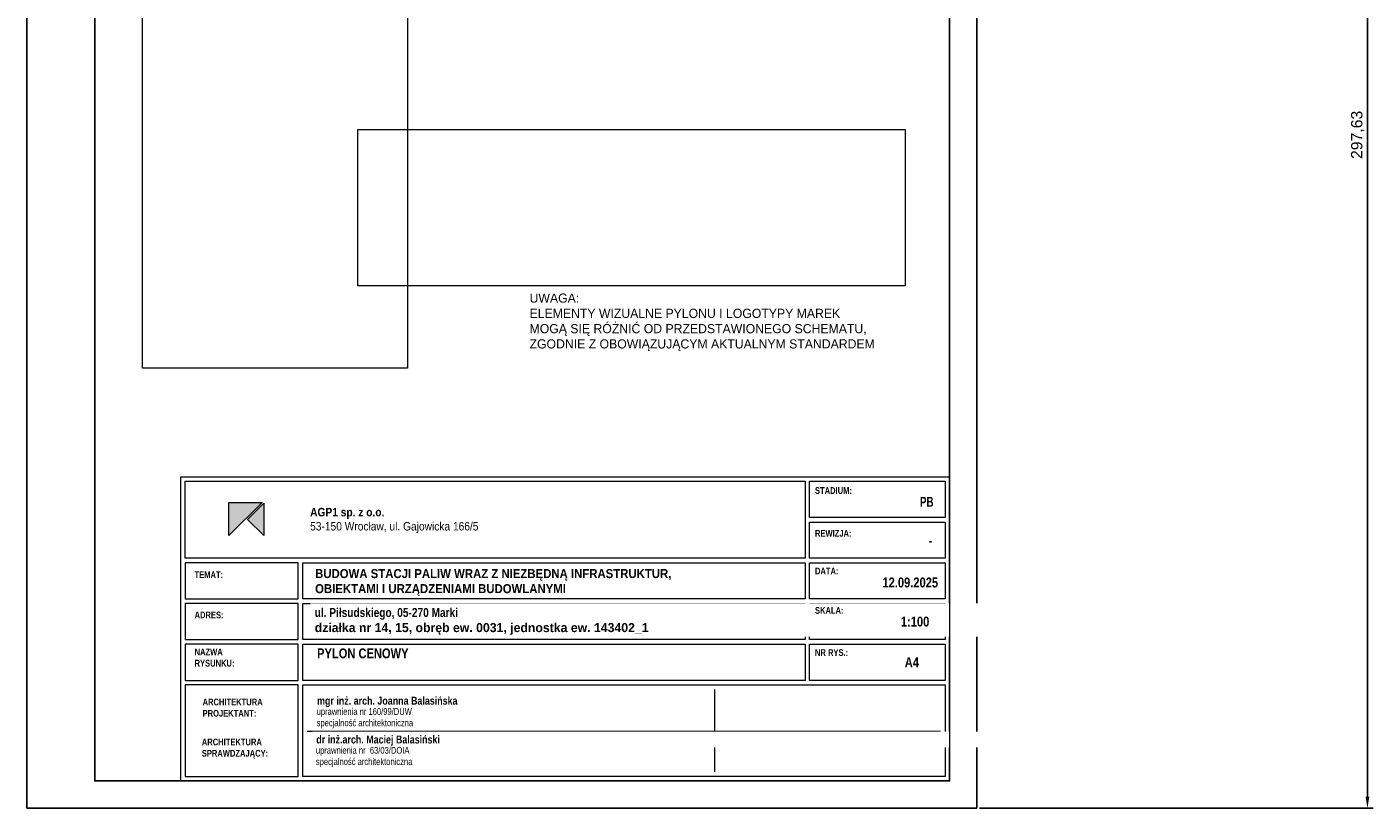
# Paper-space layout 'Arkusz1' of a CAD drawing. Header units: millimetres. Extents: x 207 to 504, y -2 to 343.
# Tile 1 of 2: x 207 to 504, y -2 to 171. Entities that reach past the tile are written whole.
import ezdxf

# ---------------------------------------------------------------- set-up
doc = ezdxf.new("R2010")
doc.units = ezdxf.units.MM
doc.header["$LTSCALE"] = 10
for name, color, linetype, lineweight in [('- AGP-1_OPISY', 7, 'Continuous', 13), ('- AGP-1_WYMIARY', 7, 'Continuous', 9), ('_a_tabelka', 7, 'Continuous', 15)]:
    doc.layers.add(name, color=color, linetype=linetype, lineweight=lineweight)
doc.layers.add('wymiary', color=7, linetype='Continuous', lineweight=5, true_color=0x7f7f7f)
doc.styles.add('ARIAL', font='arial.ttf', dxfattribs={"width": 0.8})
doc.styles.add('GENERATED_STYLE_1', font='txt', dxfattribs={"width": 0.999153})
doc.styles.get("Standard").update_dxf_attribs({"font": 'arial.ttf'})
doc.dimstyles.new('ISO-25', dxfattribs={"dimtxt": 2.5, "dimasz": 2.5, "dimexe": 1.25, "dimexo": 0.625, "dimtad": 1, "dimtxsty": 'Standard', "dimcen": 2.5, "dimadec": 0, "dimazin": 0, "dimtfac": 1, "dimtmove": 0, "dimatfit": 3, "dimfxl": 1, "dimarcsym": 0})
picture_1 = doc.add_image_def('image2.jpg', size_in_pixel=(2331, 1648))

# ---------------------------------------------------------------- blocks, each defined once
blk = doc.blocks.new('*D2')
at = {"color": 0, "lineweight": -2}
for p, q in [((417.26, 295.53), (504.26, 295.53)), ((503.01, 0.41), (503.01, 293.03)), ((417.26, -2.09), (504.26, -2.09))]:
    blk.add_line(p, q, dxfattribs=at)
at = {"color": 0}
for points in [[(503.43, 293.03), (502.6, 293.03), (503.01, 295.53)], [(502.6, 0.41), (503.43, 0.41), (503.01, -2.09)]]:
    blk.add_solid(points, dxfattribs=at)
at = {"layer": 'Defpoints', "color": 0}
for p in [(416.63, 295.53), (503.01, 295.53), (416.63, -2.09)]:
    blk.add_point(p, dxfattribs=at)
at = {"color": 0, "insert": (500.88, 146.72), "char_height": 2.5, "attachment_point": 5, "rotation": 90}
blk.add_mtext('297,63', dxfattribs=at)
blk = doc.blocks.new('FFFFF')
at = {"lineweight": 0, "true_color": 0xafafaf}
h = blk.add_hatch(color=253, dxfattribs=at)
h.paths.add_polyline_path([(1692.44, 435.51), (1692.44, 442.81), (1699.74, 442.81)])
h.paths.add_polyline_path([(1696.55, 439.08), (1700.12, 435.51), (1700.12, 442.65)])
at = {"layer": '- AGP-1_OPISY', "color": 7, "lineweight": 18}
for points in [[(1682.76, 447.5), (1819.81, 447.5), (1819.81, 430.5), (1682.76, 430.5)], [(1820.81, 447.5), (1850.81, 447.5), (1850.81, 439.5), (1820.81, 439.5)], [(1820.81, 438.5), (1850.81, 438.5), (1850.81, 430.5), (1820.81, 430.5)], [(1682.76, 421.5), (1707.76, 421.5), (1707.76, 429.5), (1682.76, 429.5)], [(1682.76, 412.5), (1707.76, 412.5), (1707.76, 420.5), (1682.76, 420.5)], [(1708.76, 420.5), (1819.81, 420.5), (1819.81, 412.5), (1708.76, 412.5)], [(1820.81, 420.5), (1850.81, 420.5), (1850.81, 412.5), (1820.81, 412.5)], [(1682.76, 403.5), (1707.76, 403.5), (1707.76, 411.5), (1682.76, 411.5)], [(1708.76, 411.5), (1819.81, 411.5), (1819.81, 403.5), (1708.76, 403.5)], [(1820.81, 411.5), (1850.81, 411.5), (1850.81, 403.5), (1820.81, 403.5)], [(1682.76, 382.27), (1707.76, 382.27), (1707.76, 402.5), (1682.76, 402.5)], [(1682.76, 382.27), (1707.76, 382.27), (1707.76, 402.5), (1682.76, 402.5)], [(1708.76, 402.5), (1850.76, 402.5), (1850.76, 382.27), (1708.76, 382.27)], [(1708.76, 402.5), (1850.76, 402.5), (1850.76, 382.27), (1708.76, 382.27)]]:
    blk.add_lwpolyline(points, close=True, dxfattribs=at)
blk.add_lwpolyline([(1799.76, 401.5), (1799.76, 383.27)], dxfattribs=at)
blk.add_lwpolyline([(1799.76, 401.5), (1799.76, 383.27)], dxfattribs=at)
at = {"layer": '- AGP-1_OPISY', "lineweight": 18}
for points in [[(1849.76, 392.2), (1709.76, 392.2)], [(1849.76, 382.27), (1709.76, 382.27)]]:
    blk.add_lwpolyline(points, dxfattribs=at)
at = {"color": 253, "lineweight": 0, "true_color": 0xafafaf}
blk.add_lwpolyline([(1692.44, 435.51), (1692.44, 442.81), (1699.74, 442.81), (1692.44, 435.51)], dxfattribs=at)
blk.add_lwpolyline([(1700.12, 442.65), (1700.12, 435.51), (1696.55, 439.08), (1700.12, 442.65)], close=True, dxfattribs=at)
at = {"layer": '- AGP-1_OPISY', "color": 7, "lineweight": 30, "ltscale": 10, "attachment_point": 1, "style": 'ARIAL'}
for s, insert, char_height, width in [('\\pxt51;{\\fArial|b1|i0|c238|p34;STADIUM:}', (1822, 446.21), 1.496, 246.6361), ('{\\fArial|b1|i0|c238|p34;\\W0.7;PB}', (1845.22, 444.07), 2.2, 246.6361), ('\\pxt51;{\\fArial|b1|i0|c238|p34;REWIZJA:}', (1822, 436.75), 1.496, 246.6361), ('{\\fArial|b1|i0|c238|p34;\\W0.7;-}', (1847.17, 435.51), 2.2, 246.6361), ('\\pxt51;{\\fArial|b1|i0|c238|p34;TEMAT:}', (1684.83, 427.6), 1.496, 159.2676), ('\\pxt51;{\\fArial|b1|i0|c238|p34;DATA:}', (1822, 428.42), 1.496, 159.2676), ('\\pxqr;{\\fArial|b1|i0|c238|p34;12.09.2025}', (1689.95, 426.24), 2.2, 159.2676), ('\\pxt51;{\\fArial|b1|i0|c238|p34;SKALA:}', (1822, 419.71), 1.496, 159.2676), ('\\pxt51;{\\fArial|b1|i0|c238|p34;ADRES:}', (1684.83, 418.71), 1.496, 159.2676), ('{\\fArial|b1|i0|c238|p34;1:100}', (1840.99, 417.59), 2.2, 159.2676), ('\\pxt51;{\\fArial|b1|i0|c238|p34;NAZWA \\PRYSUNKU:}', (1684.83, 410.54), 1.496, 159.2676), ('\\pxt51;{\\fArial|b1|i0|c238|p34;NR RYS.:}', (1822, 410.39), 1.496, 159.2676), ('\\pxt51;{\\fArial|b1|i0|c238|p34;ARCHITEKTURA\\PPROJEKTANT:}', (1686.6, 399.47), 1.496, 159.2676), ('\\pxt51;{\\fArial|b1|i0|c238|p34;mgr inż. arch. Joanna Balasińska}', (1711.92, 399.88), 1.76, 159.2676)]:
    blk.add_mtext(s, dxfattribs=dict(at, insert=insert, char_height=char_height, width=width))
at = {"layer": '- AGP-1_OPISY', "insert": (1735.92, 438.85), "char_height": 1.8734, "width": 51.0752, "attachment_point": 5, "style": 'ARIAL'}
blk.add_mtext('\\pxql;{\\fCentury Gothic|b1|i0|c238|p34;\\W0.9;AGP1 sp. z o.o.\\P\\fCentury Gothic|b0|i0|c238|p34;53-150 Wrocław, ul. Gajowicka 166/5}', dxfattribs=at)
at = {"layer": '- AGP-1_OPISY', "lineweight": 30, "ltscale": 10, "attachment_point": 1, "style": 'ARIAL'}
for s, insert, char_height, width in [('{\\fArial|b1|i0|c238|p34;\\W0.9;BUDOWA STACJI PALIW WRAZ Z NIEZBĘDNĄ INFRASTRUKTUR, \\POBIEKTAMI I URZĄDZENIAMI BUDOWLANYMI}', (1711.48, 428.11), 2, 105.5411), ('\\pxt51;{\\fArial|b1|i0|c238|p34;ARCHITEKTURA\\PSPRAWDZAJĄCY:}', (1686.43, 390.62), 1.496, 159.2676)]:
    blk.add_mtext(s, dxfattribs=dict(at, insert=insert, char_height=char_height, width=width))
at = {"layer": '_a_tabelka', "color": 7, "linetype": 'ByBlock', "ltscale": 40, "insert": (1711.82, 397.37), "char_height": 1.5, "width": 53.8638, "attachment_point": 1, "style": 'ARIAL'}
blk.add_mtext('uprawnienia nr 160/99/DUW\\Pspecjalność architektoniczna', dxfattribs=at)
at = {"layer": '- AGP-1_OPISY', "color": 1, "lineweight": 30, "ltscale": 10, "insert": (1711.39, 419.5), "char_height": 2, "width": 159.2676, "attachment_point": 1, "style": 'ARIAL', "bg_fill": 2}
blk.add_mtext('\\pxsm1,ql;{\\fArial|b1|i0|c238|p34;\\C256;ul. Piłsudskiego, 05-270 Marki\\P\\W0.97;działka nr 14, 15, obręb ew. 0031, jednostka ew. 143402_1}', dxfattribs=at)
at = {"layer": '- AGP-1_OPISY', "lineweight": 30, "ltscale": 10, "insert": (1711.75, 391.31), "char_height": 1.76, "width": 159.2676, "attachment_point": 1, "style": 'ARIAL', "bg_fill": 2}
blk.add_mtext('\\pxi-0.5625,l0.5625,sm1,ql;{\\fArial|b1|i0|c0|p34;dr inż.arch. Maciej Balasiński^I}', dxfattribs=at)
at = {"layer": '- AGP-1_OPISY', "color": 7, "lineweight": 18}
for points in [[(1681.76, 448.5), (1851.76, 448.5), (1851.76, 381.27), (1681.76, 381.27)], [(1708.76, 429.5), (1819.81, 429.5), (1819.81, 421.5), (1708.76, 421.5)], [(1820.81, 429.5), (1850.81, 429.5), (1850.81, 421.5), (1820.81, 421.5)]]:
    blk.add_lwpolyline(points, close=True, dxfattribs=at)
at = {"layer": '_a_tabelka', "linetype": 'ByBlock', "ltscale": 40, "insert": (1711.65, 388.79), "char_height": 1.5, "width": 53.8638, "attachment_point": 1, "style": 'ARIAL'}
blk.add_mtext('\\pxsm1,ql;uprawnienia nr  63/03/DOIA\\P\\ps*1,q*;specjalność architektoniczna', dxfattribs=at)

psp = doc.layouts.new('Arkusz1')

# ---------------------------------------------------------------- linework, layer by layer
for points in [[(206.635, 294.905), (416.635, 294.905), (416.635, -2.095), (206.635, -2.095)], [(221.635, 288.905), (410.635, 288.905), (410.635, 3.905), (221.635, 3.905)]]:
    psp.add_lwpolyline(points, close=True)

# ---------------------------------------------------------------- texts
at = {"layer": '- AGP-1_OPISY', "color": 7, "linetype": 'ByBlock', "insert": (317.769, 111.651), "char_height": 2.024, "width": 114.32437, "attachment_point": 1, "style": 'GENERATED_STYLE_1'}
psp.add_mtext('UWAGA: \\PELEMENTY WIZUALNE PYLONU I LOGOTYPY MAREK \\PMOGĄ SIĘ RÓŻNIĆ OD PRZEDSTAWIONEGO SCHEMATU, \\PZGODNIE Z OBOWIĄZUJĄCYM AKTUALNYM STANDARDEM', dxfattribs=at)
at = {"layer": '- AGP-1_OPISY', "color": 7, "lineweight": 30, "ltscale": 10, "char_height": 2.2, "attachment_point": 1, "style": 'ARIAL'}
for s, insert, width in [('{\\fArial|b1|i0|c238|p34;PYLON CENOWY}', (270.79, 33.206), 107.88924), ('{\\fArial|b1|i0|c238|p34;A4}', (400.721, 31.228), 159.26759)]:
    psp.add_mtext(s, dxfattribs=dict(at, insert=insert, width=width))

# ---------------------------------------------------------------- dimensions: what is measured, and where the dimension line sits
dim = psp.add_linear_dim(base=(503.012197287, 295.530266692), p1=(416.634542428, -2.094733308), p2=(416.634542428, 295.530266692), angle=90, dimstyle='ISO-25')
dim.commit()
dim.dimension.update_dxf_attribs({"geometry": '*D2', "text_midpoint": (500.884809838, 146.717766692)})

# ---------------------------------------------------------------- pictures from other files: only their frames are drawn
at = {"layer": '- AGP-1_WYMIARY', "color": 7, "lineweight": 9, "true_color": 0xffffff}
image = psp.add_image(picture_1, insert=(-18.571, 74.226), size_in_units=(350.802, 248.014), rotation=0, dxfattribs=at)
image.set_boundary_path([(1665.829, 276.359), (2055.273, 1508.55)])
image = psp.add_image(picture_1, insert=(261.5, 93.131), size_in_units=(350.802, 248.014), rotation=0, dxfattribs=at)
image.set_boundary_path([(120.852, 1283.295), (925.195, 1513.108)])

# ---------------------------------------------------------------- next in the draw order: block references
at = {"layer": 'wymiary'}
psp.add_blockref('FFFFF', (-1441.13, -377.364), dxfattribs=at)

doc.saveas('drawing.dxf')
